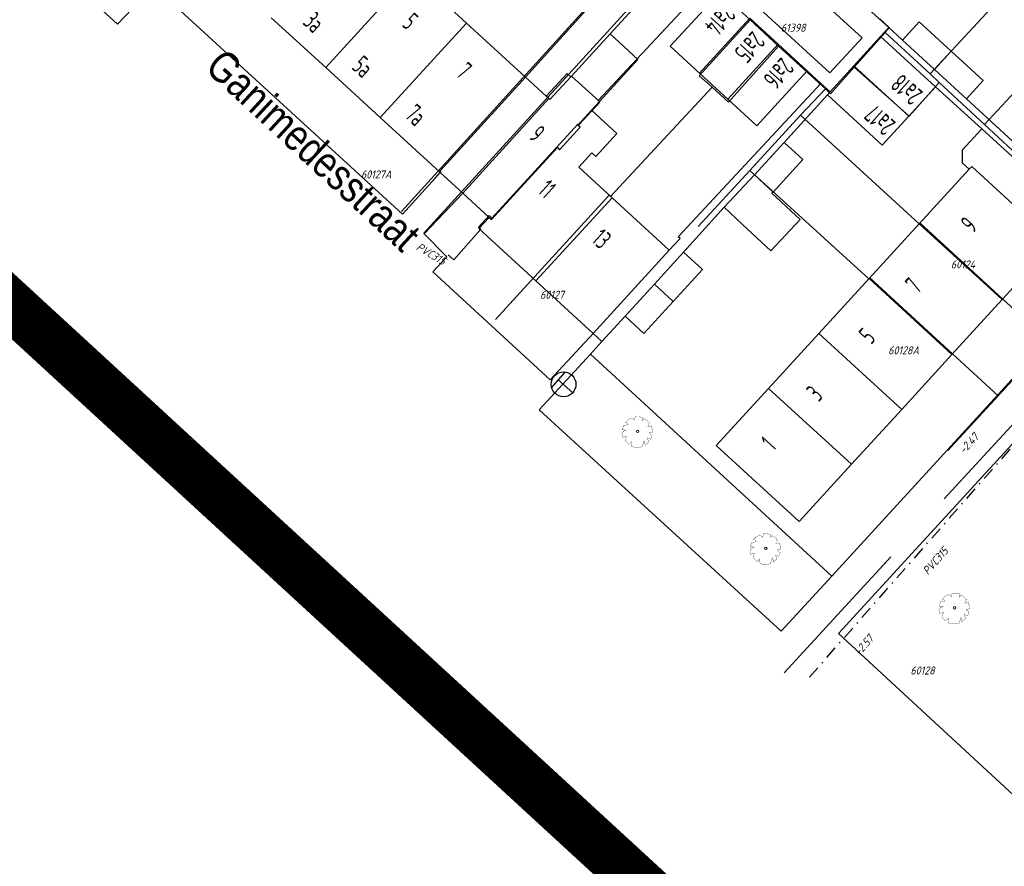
# Model space of a CAD drawing. Header units: metres. Extents: x 111546 to 149831, y 498798 to 507863.
# Tile 151 of 256: x 111765 to 111845, y 501425 to 501493. Entities that reach past the tile are written whole.
import ezdxf
from ezdxf.enums import TextEntityAlignment as Align

# ---------------------------------------------------------------- set-up
doc = ezdxf.new("R2010")
doc.units = ezdxf.units.M
for name, pattern in [('DASHDOT', [25.4, 12.7, -6.35, 0, -6.35]), ('DASHED', [19.05, 12.7, -6.35]), ('HIDDEN', [9.525, 6.35, -3.175])]:
    doc.linetypes.add(name, pattern=pattern)
doc.layers.add('0-kadastrale percelen', color=253, linetype='AI-KADASTRAAL', lineweight=9)
for name, color, linetype in [('000-AAA-ZZ-kader', 7, 'Continuous'), ('2-bs-Put inspectie nummer', 252, 'Continuous'), ('2-bs-Put Koppelstuk  nummer', 253, 'Continuous'), ('2-bs-Streng persleiding VW', 253, 'Continuous'), ('2-bs-Streng regenwater', 252, 'DASHDOT'), ('2-bs-Streng regenwater  bobtot', 252, 'Continuous'), ('2-bs-Streng regenwater diameter', 252, 'Continuous'), ('2-bs-Streng verb vwa', 252, 'DASHED'), ('3-vw-HV-304010-Opbreken tegels-opp', 150, 'AI-KADASTRAAL'), ('B01_HOOFDGEBOUW', 1, 'Continuous'), ('B02_BIJGEBOUW', 1, 'Continuous'), ('B03_OVEROPSTAL', 1, 'Continuous'), ('B07_TUSSENMUUR', 1, 'Continuous'), ('B17_OVERBOUW', 1, 'HIDDEN'), ('Q25_TRAFOKAST', 252, 'Continuous'), ('Q26_BOOM', 252, 'Continuous'), ('T01_MUUR', 252, 'Continuous'), ('T02_RASTER', 252, 'Continuous'), ('V02_KNTOPENVERH', 252, 'Continuous'), ('V03_KNTTEGELPAD', 252, 'Continuous'), ('Z02_HUISNUMMER', 7, 'Continuous'), ('Z06_STRAATNAAM', 7, 'Continuous')]:
    doc.layers.add(name, color=color, linetype=linetype)
doc.styles.get("Standard").update_dxf_attribs({"font": 'isocp-ie.shx'})
doc.styles.add('Zaanstad', font='ARIALN.TTF')
doc.linetypes.add('AI-KADASTRAAL', pattern='A,5.5,-2,["K",Standard,S=1.8,R=0,X=0,Y=-0.9],-2,5.5,-2,[5,NLCS.SHX,S=0.75,R=0,X=0,Y=0],-2', length=19)
pattern_1 = [(294.51638, (112010.33835, 501946.37295), (-0.2375469, -0.6359021), [0.4, -0.56]), (294.51638, (112010.27896, 501946.21397), (-0.2375469, -0.6359021), [0.16, -0.8]), (294.51638, (112010.49732, 501946.31356), (-0.2375469, -0.6359021), [0.16, -0.8])]

# ---------------------------------------------------------------- blocks, each defined once
blk = doc.blocks.new('Q26')
at = {"linetype": 'Continuous', "lineweight": 20, "const_width": 0.0225}
blk.add_lwpolyline([(0.757, 0.516), (1.237, 0.371), (1.308, -0.046), (1.235, -0.463), (0.83, -0.494), (1.061, -0.711), (0.757, -1.022), (0.565, -0.971), (0.395, -0.867), (0.404, -1.032), (0.49, -1.198), (0.163, -1.271), (-0.015, -1.136), (-0.097, -0.929), (-0.141, -1.084), (-0.112, -1.255), (-0.489, -1.131), (-0.532, -0.774), (-0.668, -0.854), (-0.707, -0.996), (-0.927, -0.766), (-1.083, -0.479), (-0.894, -0.246), (-1.181, -0.203), (-1.187, 0.104), (-1.122, 0.367), (-0.847, 0.398), (-1.04, 0.503), (-0.879, 0.749), (-0.663, 0.95), (-0.402, 0.826), (-0.388, 0.795), (-0.382, 0.942), (-0.452, 1.088), (-0.194, 1.172), (0.076, 1.199), (0.118, 1.07), (0.119, 0.935), (0.148, 0.935), (0.252, 1.031), (0.325, 1.167), (0.626, 1.059), (0.6, 0.925), (0.525, 0.78), (0.856, 0.885), (1.105, 0.593), (0.924, 0.584)], close=True, dxfattribs=at)
at = {"linetype": 'Continuous', "lineweight": 20}
blk.add_circle((0.001, -0.001), 0.0983, dxfattribs=at)
blk = doc.blocks.new('Q25')
at = {"color": 0}
for p, q in [((-0.836, 0.544), (0.836, 0.546)), ((-0.021, 0.539), (-0.027, -1.003))]:
    blk.add_line(p, q, dxfattribs=at)
blk.add_circle((0, 0), 1, dxfattribs=at)

msp = doc.modelspace()

# ---------------------------------------------------------------- hatches: boundary and pattern name
at = {"layer": '3-vw-HV-304010-Opbreken tegels-opp', "ltscale": 0.01}
h = msp.add_hatch(dxfattribs=at)
h.set_pattern_fill('GOST_GLASS', color=256, scale=0.08)
h.set_pattern_definition(pattern_1)
h.paths.add_polyline_path([(111822.124, 501494.7376), (111820.0292, 501492.4092), (111821.6186, 501490.9793), (111823.7134, 501493.3077)], flags=9)
h = msp.add_hatch(dxfattribs=at)
h.set_pattern_fill('GOST_GLASS', color=256, scale=0.08)
h.set_pattern_definition(pattern_1)
h.paths.add_polyline_path([(111787.8524, 501492.6431), (111789.2101, 501491.4026), (111790.6388, 501492.9664), (111789.2811, 501494.2069)], flags=9)
h = msp.add_hatch(dxfattribs=at)
h.set_pattern_fill('GOST_GLASS', color=256, scale=0.08)
h.set_pattern_definition(pattern_1)
h.paths.add_polyline_path([(111795.8474, 501492.4881), (111796.6936, 501491.715), (111798.1223, 501493.2788), (111797.2761, 501494.0519)], flags=9)
h = msp.add_hatch(dxfattribs=at)
h.set_pattern_fill('GOST_GLASS', color=256, scale=0.08)
h.set_pattern_definition(pattern_1)
h.paths.add_polyline_path([(111824.4654, 501492.6398), (111822.374, 501490.3448), (111824.023, 501488.842), (111826.1145, 501491.1369)], flags=9)
h = msp.add_hatch(dxfattribs=at)
h.set_pattern_fill('GOST_GLASS', color=256, scale=0.08)
h.set_pattern_definition(pattern_1)
h.paths.add_polyline_path([(111796.1322, 501485.185), (111797.467, 501483.9654), (111798.8329, 501485.4604), (111797.4981, 501486.68)], flags=8)
h.paths.add_polyline_path([(111791.7874, 501489.0481), (111793.1451, 501487.8076), (111794.5738, 501489.3714), (111793.2161, 501490.6119)], flags=8)
h.paths.add_polyline_path([(111779.3756, 501489.0021), (111796.3262, 501473.302), (111798.9631, 501476.1489), (111782.0124, 501491.849)], flags=25)
h = msp.add_hatch(dxfattribs=at)
h.set_pattern_fill('GOST_GLASS', color=256, scale=0.08)
h.set_pattern_definition(pattern_1)
h.paths.add_polyline_path([(111796.1322, 501485.185), (111797.467, 501483.9654), (111798.8329, 501485.4604), (111797.4981, 501486.68)], flags=8)
h.paths.add_polyline_path([(111791.7874, 501489.0481), (111793.1451, 501487.8076), (111794.5738, 501489.3714), (111793.2161, 501490.6119)], flags=8)
h.paths.add_polyline_path([(111779.3756, 501489.0021), (111796.3262, 501473.302), (111798.9631, 501476.1489), (111782.0124, 501491.849)], flags=25)
h = msp.add_hatch(dxfattribs=at)
h.set_pattern_fill('GOST_GLASS', color=256, scale=0.08)
h.set_pattern_definition(pattern_1)
h.paths.add_polyline_path([(111826.8329, 501490.4587), (111824.7733, 501488.1674), (111826.3634, 501486.7381), (111828.4229, 501489.0294)], flags=9)
h = msp.add_hatch(dxfattribs=at)
h.set_pattern_fill('GOST_GLASS', color=256, scale=0.08)
h.set_pattern_definition(pattern_1)
h.paths.add_polyline_path([(111800.2642, 501488.554), (111801.057, 501487.8296), (111802.4229, 501489.3246), (111801.6301, 501490.049)], flags=9)
h = msp.add_hatch(dxfattribs=at)
h.set_pattern_fill('GOST_GLASS', color=256, scale=0.08)
h.set_pattern_definition(pattern_1)
h.paths.add_polyline_path([(111838.7084, 501487.2575), (111836.4451, 501489.2764), (111835.0219, 501487.681), (111837.2852, 501485.6621)], flags=9)
h = msp.add_hatch(dxfattribs=at)
h.set_pattern_fill('GOST_GLASS', color=256, scale=0.08)
h.set_pattern_definition(pattern_1)
h.paths.add_polyline_path([(111836.5255, 501484.8103), (111834.2637, 501486.8295), (111832.8399, 501485.2346), (111835.1017, 501483.2155)], flags=9)
h = msp.add_hatch(dxfattribs=at)
h.set_pattern_fill('GOST_GLASS', color=256, scale=0.08)
h.set_pattern_definition(pattern_1)
h.paths.add_polyline_path([(111806.0331, 501483.4547), (111806.9335, 501482.6313), (111808.3745, 501484.2072), (111807.4741, 501485.0305)], flags=9)
h = msp.add_hatch(dxfattribs=at)
h.set_pattern_fill('GOST_GLASS', color=256, scale=0.08)
h.set_pattern_definition(pattern_1)
h.paths.add_polyline_path([(111806.8462, 501479.1151), (111807.8597, 501478.1883), (111809.2262, 501479.6827), (111808.2127, 501480.6095)], flags=9)
h = msp.add_hatch(dxfattribs=at)
h.set_pattern_fill('GOST_GLASS', color=256, scale=0.08)
h.set_pattern_definition(pattern_1)
h.paths.add_polyline_path([(111842.411, 501475.3861), (111843.2351, 501476.2857), (111841.6604, 501477.7281), (111840.8363, 501476.8284)], flags=9)
h = msp.add_hatch(dxfattribs=at)
h.set_pattern_fill('GOST_GLASS', color=256, scale=0.08)
h.set_pattern_definition(pattern_1)
h.paths.add_polyline_path([(111811.1053, 501475.1142), (111812.3195, 501474.004), (111813.7489, 501475.5672), (111812.5348, 501476.6774)], flags=9)
h = msp.add_hatch(dxfattribs=at)
h.set_pattern_fill('GOST_GLASS', color=256, scale=0.08)
h.set_pattern_definition(pattern_1)
h.paths.add_polyline_path([(111837.9177, 501470.6182), (111838.6431, 501471.4101), (111837.1499, 501472.7779), (111836.4244, 501471.986)], flags=9)
h = msp.add_hatch(dxfattribs=at)
h.set_pattern_fill('GOST_GLASS', color=256, scale=0.08)
h.set_pattern_definition(pattern_1)
h.paths.add_polyline_path([(111834.2245, 501466.4712), (111834.9988, 501467.3166), (111833.4368, 501468.7474), (111832.6625, 501467.902)], flags=9)
h = msp.add_hatch(dxfattribs=at)
h.set_pattern_fill('GOST_GLASS', color=256, scale=0.08)
h.set_pattern_definition(pattern_1)
h.paths.add_polyline_path([(111829.9985, 501461.8582), (111830.7728, 501462.7036), (111829.2108, 501464.1344), (111828.4365, 501463.289)], flags=9)
h = msp.add_hatch(dxfattribs=at)
h.set_pattern_fill('GOST_GLASS', color=256, scale=0.08)
h.set_pattern_definition(pattern_1)
h.paths.add_polyline_path([(111826.3057, 501457.9432), (111826.8964, 501458.588), (111825.4031, 501459.9558), (111824.8124, 501459.311)], flags=9)

# ---------------------------------------------------------------- linework, layer by layer
at = {"layer": '0-kadastrale percelen', "ltscale": 0.25}
for p, q in [((111796.249, 501477.607), (111816.671, 501500.117)), ((111818.568, 501498.355), (111798.045, 501475.852)), ((111824.344, 501493.049), (111821.054, 501496.141)), ((111826.643, 501490.938), (111824.344, 501493.049)), ((111835.244, 501492.037), (111832.751, 501489.248)), ((111838.853, 501488.689), (111835.244, 501492.037)), ((111830.421, 501487.488), (111826.643, 501490.938)), ((111839.594, 501488.002), (111838.853, 501488.689)), ((111843.24, 501484.62), (111839.594, 501488.002)), ((111830.421, 501487.488), (111828.402, 501485.369)), ((111828.402, 501485.369), (111824.336, 501480.91)), ((111847.643, 501480.535), (111843.24, 501484.62)), ((111824.336, 501480.91), (111820.176, 501476.413)), ((111848.384, 501467.203), (111844.341, 501462.784)), ((111844.341, 501462.784), (111840.298, 501458.365))]:
    msp.add_line(p, q, dxfattribs=at)
for points in [[(111838.853, 501488.689), (111847.895, 501498.459), (111847.822, 501498.527), (111856.159, 501507.541)], [(111843.24, 501484.62), (111852.309, 501494.393), (111852.236, 501494.461), (111860.556, 501503.456)], [(111800.028, 501474.116), (111800.481, 501473.719), (111802.66, 501476.201), (111802.468, 501476.364), (111803.312, 501477.287), (111803.542, 501477.067), (111810.477, 501484.651), (111810.547, 501484.589), (111812.233, 501486.434), (111812.106, 501486.548), (111821.054, 501496.141)], [(111821.292, 501487.621), (111820.256, 501488.545), (111824.344, 501493.049)], [(111834.795, 501493.143), (111835.565, 501492.439), (111835.244, 501492.037)], [(111821.292, 501487.621), (111822.611, 501486.434), (111826.643, 501490.938)], [(111832.751, 501489.248), (111830.831, 501487.099), (111830.421, 501487.488)], [(111839.594, 501488.002), (111837.175, 501485.291), (111832.751, 501489.248)], [(111803.842, 501468.931), (111812.99, 501478.935), (111813.101, 501478.834), (111821.292, 501487.621)], [(111828.402, 501485.369), (111837.975, 501476.621), (111838.043, 501476.695), (111848.384, 501467.203)], [(111824.336, 501480.91), (111833.928, 501472.204), (111833.996, 501472.278), (111844.341, 501462.784)]]:
    msp.add_lwpolyline(points, dxfattribs=at)
at = {"layer": '000-AAA-ZZ-kader', "const_width": 4}
msp.add_lwpolyline([(111997.774, 502156.8497), (112538.0225, 501660.3158), (112089.1831, 501171.9609), (111548.9346, 501668.4948)], close=True, dxfattribs=at)
msp.add_lwpolyline([(111997.774, 502156.8497), (112538.0225, 501660.3158), (112089.1831, 501171.9609), (111548.9346, 501668.4948)], close=True, dxfattribs=at)
at = {"layer": '000-AAA-ZZ-kader'}
msp.add_lwpolyline([(111997.774, 502156.8497), (112538.0225, 501660.3158), (112089.1831, 501171.9609), (111548.9346, 501668.4948)], close=True, dxfattribs=at)
at = {"layer": '2-bs-Streng regenwater', "ltscale": 0.08, "flags": 128}
msp.add_lwpolyline([(111829.131, 501440.1142), (111849.6742, 501463.4341)], dxfattribs=at)
at = {"layer": '2-bs-Streng verb vwa', "flags": 128}
msp.add_lwpolyline([(111827.1005, 501440.4605), (111849.6362, 501464.9594)], dxfattribs=at)
at = {"layer": 'B01_HOOFDGEBOUW'}
for p, q in [((111801.49, 501492.791), (111797.1, 501496.813)), ((111785.77, 501493.221), (111790.16, 501489.2)), ((111801.49, 501492.791), (111806.25, 501488.432)), ((111790.16, 501489.2), (111794.55, 501485.178)), ((111806.25, 501488.432), (111799.3645, 501480.8778)), ((111806.25, 501488.432), (111799.3645, 501480.8778)), ((111809.959, 501488.525), (111809.8933, 501488.4532)), ((111809.959, 501488.525), (111809.8933, 501488.4532)), ((111812.21, 501486.467), (111809.959, 501488.525)), ((111812.21, 501486.467), (111809.959, 501488.525)), ((111808.134, 501486.714), (111801.19, 501479.096)), ((111811.575, 501485.772), (111812.21, 501486.467)), ((111811.575, 501485.772), (111812.21, 501486.467)), ((111799.31, 501480.818), (111794.55, 501485.178)), ((111847.093, 501480.568), (111843.038, 501484.284)), ((111847.093, 501480.568), (111843.038, 501484.284)), ((111799.3645, 501480.8778), (111799.31, 501480.818)), ((111799.3645, 501480.8778), (111799.31, 501480.818)), ((111842.003, 501481.014), (111837.988, 501476.631)), ((111801.19, 501479.096), (111803.333, 501477.133)), ((111817.831, 501474.5), (111813.236, 501478.716)), ((111817.831, 501474.5), (111813.236, 501478.716)), ((111837.988, 501476.631), (111833.937, 501472.209)), ((111811.695, 501467.804), (111817.831, 501474.5)), ((111811.695, 501467.804), (111817.831, 501474.5)), ((111833.937, 501472.209), (111829.887, 501467.788)), ((111807.097, 501472.02), (111811.695, 501467.804)), ((111807.097, 501472.02), (111811.695, 501467.804)), ((111840.619, 501466.099), (111844.669, 501470.521)), ((111829.887, 501467.788), (111825.836, 501463.367)), ((111836.568, 501461.678), (111840.619, 501466.099)), ((111825.836, 501463.367), (111821.619, 501458.764)), ((111832.518, 501457.257), (111836.568, 501461.678))]:
    msp.add_line(p, q, dxfattribs=at)
for points in [[(111809.8933, 501488.4532), (111808.22, 501486.625), (111808.134, 501486.714)], [(111809.8933, 501488.4532), (111808.22, 501486.625), (111808.134, 501486.714)], [(111813.236, 501478.716), (111810.548, 501481.183), (111811.6, 501482.333), (111811.917, 501482.043), (111813.618, 501483.903), (111811.575, 501485.772)], [(111843.038, 501484.284), (111841.449, 501482.55), (111841.449, 501481.523), (111842.003, 501481.014)], [(111843.038, 501484.284), (111841.449, 501482.55), (111841.449, 501481.523), (111842.003, 501481.014)], [(111844.669, 501470.521), (111848.888, 501475.126), (111845.202, 501478.504)], [(111803.333, 501477.133), (111802.499, 501476.237), (111807.097, 501472.02)], [(111821.619, 501458.764), (111828.299, 501452.652), (111832.518, 501457.257)]]:
    msp.add_lwpolyline(points, dxfattribs=at)
at = {"layer": 'B02_BIJGEBOUW'}
for p, q in [((111824.324, 501493.183), (111826.604, 501491.092)), ((111834.87, 501491.698), (111832.723, 501489.355)), ((111839.293, 501487.644), (111834.87, 501491.698)), ((111839.293, 501487.644), (111834.87, 501491.698)), ((111839.215, 501489.05), (111836.636, 501491.412)), ((111839.215, 501489.05), (111836.636, 501491.412)), ((111826.604, 501491.092), (111828.956, 501488.935)), ((111826.604, 501491.092), (111828.956, 501488.935)), ((111832.723, 501489.355), (111830.7943, 501487.2501)), ((111832.723, 501489.355), (111830.7943, 501487.2501)), ((111841.793, 501486.689), (111839.215, 501489.05)), ((111841.793, 501486.689), (111839.215, 501489.05)), ((111822.548, 501486.67), (111820.268, 501488.761)), ((111830.7943, 501487.2501), (111830.577, 501487.013)), ((111830.7943, 501487.2501), (111830.577, 501487.013)), ((111837.147, 501485.302), (111839.293, 501487.644)), ((111837.147, 501485.302), (111839.293, 501487.644)), ((111827.094, 501483.182), (111824.695, 501480.56)), ((111827.094, 501483.182), (111824.695, 501480.56)), ((111824.695, 501480.56), (111822.264, 501477.956)), ((111824.695, 501480.56), (111822.264, 501477.956)), ((111824.695, 501480.56), (111826.207, 501479.176)), ((111822.264, 501477.956), (111823.753, 501476.565)), ((111822.264, 501477.956), (111823.753, 501476.565)), ((111818.998, 501474.341), (111816.636, 501471.759)), ((111818.998, 501474.341), (111816.636, 501471.759)), ((111816.636, 501471.759), (111814.274, 501469.177)), ((111816.636, 501471.759), (111814.274, 501469.177))]:
    msp.add_line(p, q, dxfattribs=at)
for points in [[(111820.268, 501488.761), (111817.916, 501490.918), (111821.971, 501495.34)], [(111820.268, 501488.761), (111817.916, 501490.918), (111821.971, 501495.34)], [(111836.636, 501491.412), (111837.987, 501492.886), (111840.565, 501490.525)], [(111836.636, 501491.412), (111837.987, 501492.886), (111840.565, 501490.525)], [(111840.565, 501490.525), (111843.144, 501488.164), (111841.793, 501486.689)], [(111840.565, 501490.525), (111843.144, 501488.164), (111841.793, 501486.689)], [(111828.956, 501488.935), (111824.901, 501484.513), (111822.548, 501486.67)], [(111828.956, 501488.935), (111824.901, 501484.513), (111822.548, 501486.67)], [(111830.577, 501487.013), (111835, 501482.96), (111837.147, 501485.302)], [(111830.577, 501487.013), (111835, 501482.96), (111837.147, 501485.302)], [(111826.207, 501479.176), (111828.607, 501481.798), (111827.094, 501483.182)], [(111826.207, 501479.176), (111828.607, 501481.798), (111827.094, 501483.182)], [(111826.207, 501479.176), (111826.108, 501479.086), (111828.381, 501476.962), (111826.027, 501474.441), (111823.753, 501476.565)], [(111818.148, 501470.376), (111820.51, 501472.958), (111818.998, 501474.341)], [(111818.148, 501470.376), (111820.51, 501472.958), (111818.998, 501474.341)], [(111814.274, 501469.177), (111815.787, 501467.794), (111818.148, 501470.376)], [(111814.274, 501469.177), (111815.787, 501467.794), (111818.148, 501470.376)]]:
    msp.add_lwpolyline(points, dxfattribs=at)
at = {"layer": 'B03_OVEROPSTAL'}
msp.add_line((111809.959, 501488.525), (111813.063, 501491.92), dxfattribs=at)
msp.add_line((111809.959, 501488.525), (111813.063, 501491.92), dxfattribs=at)
msp.add_lwpolyline([(111813.063, 501491.92), (111815.314, 501489.862), (111812.21, 501486.467)], dxfattribs=at)
msp.add_lwpolyline([(111813.063, 501491.92), (111815.314, 501489.862), (111812.21, 501486.467)], dxfattribs=at)
at = {"layer": 'B07_TUSSENMUUR'}
for p, q in [((111797.1, 501496.813), (111790.16, 501489.2)), ((111801.49, 501492.791), (111794.55, 501485.178)), ((111820.268, 501488.761), (111824.324, 501493.183)), ((111826.604, 501491.092), (111822.548, 501486.67)), ((111839.215, 501489.05), (111840.565, 501490.525)), ((111837.147, 501485.302), (111832.723, 501489.355)), ((111807.097, 501472.02), (111813.236, 501478.716)), ((111837.988, 501476.631), (111844.669, 501470.521)), ((111833.937, 501472.209), (111840.619, 501466.099)), ((111818.148, 501470.376), (111816.636, 501471.759)), ((111829.887, 501467.788), (111836.568, 501461.678)), ((111825.836, 501463.367), (111832.518, 501457.257))]:
    msp.add_line(p, q, dxfattribs=at)
for points in [[(111803.333, 501477.133), (111803.517, 501476.964), (111808.821, 501482.762), (111809.005, 501482.593), (111810.654, 501484.396), (111810.469, 501484.565), (111811.575, 501485.772)], [(111845.202, 501478.504), (111842.212, 501481.242), (111842.003, 501481.014)]]:
    msp.add_lwpolyline(points, dxfattribs=at)
at = {"layer": 'B17_OVERBOUW'}
for p, q in [((111807.924, 501486.9055), (111806.25, 501488.432)), ((111807.924, 501486.9055), (111806.25, 501488.432)), ((111808.134, 501486.714), (111807.924, 501486.9055)), ((111808.134, 501486.714), (111807.924, 501486.9055)), ((111799.31, 501480.818), (111799.3755, 501480.758)), ((111799.31, 501480.818), (111799.3755, 501480.758)), ((111799.3755, 501480.758), (111801.19, 501479.096)), ((111799.3755, 501480.758), (111801.19, 501479.096))]:
    msp.add_line(p, q, dxfattribs=at)
at = {"layer": 'T01_MUUR'}
msp.add_line((111817.831, 501474.5), (111818.705, 501475.452), dxfattribs=at)
at = {"layer": 'T02_RASTER', "ltscale": 0.25}
msp.add_line((111811.488, 501466.131), (111830.9325, 501448.2495), dxfattribs=at)
msp.add_line((111811.488, 501466.131), (111830.9325, 501448.2495), dxfattribs=at)
at = {"layer": 'V02_KNTOPENVERH'}
for p, q in [((111835.521, 501492.433), (111833.054, 501494.692)), ((111835.521, 501492.433), (111833.054, 501494.692)), ((111834.87, 501491.698), (111835.521, 501492.433)), ((111834.87, 501491.698), (111835.521, 501492.433)), ((111830.0481, 501487.9341), (111828.956, 501488.935)), ((111830.0481, 501487.9341), (111828.956, 501488.935)), ((111830.7943, 501487.2501), (111830.0481, 501487.9341)), ((111830.7943, 501487.2501), (111830.0481, 501487.9341))]:
    msp.add_line(p, q, dxfattribs=at)
for points in [[(111821.9776, 501540.9443), (111800.053, 501516.882), (111830.773, 501488.773)], [(111821.9776, 501540.9443), (111800.053, 501516.882), (111830.773, 501488.773)], [(111807.259, 501516.868), (111806.602, 501516.131), (111806.533, 501516.068), (111833.37, 501491.598), (111830.773, 501488.773)], [(111807.259, 501516.868), (111806.602, 501516.131), (111806.533, 501516.068), (111833.37, 501491.598), (111830.773, 501488.773)]]:
    msp.add_lwpolyline(points, dxfattribs=at)
at = {"layer": 'V03_KNTTEGELPAD'}
for p, q in [((111816.744, 501500.065), (111806.25, 501488.432)), ((111816.744, 501500.065), (111806.25, 501488.432)), ((111813.063, 501491.92), (111818.806, 501498.203)), ((111813.063, 501491.92), (111818.806, 501498.203)), ((111835.521, 501492.433), (111836.636, 501491.412)), ((111835.521, 501492.433), (111836.636, 501491.412)), ((111843.038, 501484.284), (111839.293, 501487.644)), ((111827.094, 501483.182), (111830.577, 501487.013)), ((111845.502, 501483.291), (111841.793, 501486.689)), ((111799.4298, 501480.8182), (111799.3645, 501480.8778)), ((111799.4298, 501480.8182), (111799.3645, 501480.8778)), ((111799.3755, 501480.758), (111799.4298, 501480.8182)), ((111799.3755, 501480.758), (111799.4298, 501480.8182)), ((111822.264, 501477.956), (111818.998, 501474.341)), ((111814.274, 501469.177), (111812.415, 501467.15)), ((111849.25, 501468.239), (111830.9325, 501448.2495)), ((111849.25, 501468.239), (111830.9325, 501448.2495)), ((111811.695, 501467.804), (111812.415, 501467.15)), ((111811.695, 501467.804), (111812.415, 501467.15)), ((111812.415, 501467.15), (111811.488, 501466.131)), ((111812.415, 501467.15), (111811.488, 501466.131))]:
    msp.add_line(p, q, dxfattribs=at)
for points in [[(111775.755, 501495.235), (111773.382, 501492.7), (111755.466, 501509.061), (111757.836, 501511.528)], [(111775.755, 501495.235), (111773.382, 501492.7), (111755.466, 501509.061), (111757.836, 501511.528)], [(111796.344, 501477.404), (111778.129, 501494.067), (111781.195, 501497.412)], [(111796.344, 501477.404), (111778.129, 501494.067), (111781.195, 501497.412)], [(111807.924, 501486.9055), (111809.609, 501488.726), (111809.8933, 501488.4532)], [(111807.924, 501486.9055), (111809.609, 501488.726), (111809.8933, 501488.4532)], [(111818.705, 501475.452), (111818.565, 501475.582), (111830.0481, 501487.9341)], [(111818.705, 501475.452), (111818.565, 501475.582), (111830.0481, 501487.9341)], [(111796.344, 501477.404), (111798.994, 501480.336), (111799.3755, 501480.758)], [(111796.344, 501477.404), (111798.994, 501480.336), (111799.3755, 501480.758)], [(111811.695, 501467.804), (111808.245, 501464.073), (111798.794, 501472.751), (111799.923, 501473.971), (111798.086, 501475.82), (111801.19, 501479.096)], [(111811.695, 501467.804), (111808.245, 501464.073), (111798.794, 501472.751), (111799.923, 501473.971), (111798.086, 501475.82), (111801.19, 501479.096)], [(111830.9325, 501448.2495), (111826.868, 501443.814), (111807.3592, 501461.6423), (111811.488, 501466.131)], [(111830.9325, 501448.2495), (111826.868, 501443.814), (111807.3592, 501461.6423), (111811.488, 501466.131)]]:
    msp.add_lwpolyline(points, dxfattribs=at)
msp.add_lwpolyline([(111848.372, 501428.032), (111866.796, 501448.269), (111849.867, 501463.688), (111831.476, 501443.623)], close=True, dxfattribs=at)
msp.add_lwpolyline([(111848.372, 501428.032), (111866.796, 501448.269), (111849.867, 501463.688), (111831.476, 501443.623)], close=True, dxfattribs=at)

# ---------------------------------------------------------------- block references
at = {"layer": 'Q25_TRAFOKAST', "rotation": 48.77423639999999}
msp.add_blockref('Q25', (111809.32, 501463.696), dxfattribs=at)
msp.add_blockref('Q25', (111809.32, 501463.696), dxfattribs=at)
at = {"layer": 'Q26_BOOM', "rotation": 270}
for p in [(111815.292, 501459.909), (111815.292, 501459.909), (111825.618, 501450.485), (111825.618, 501450.485), (111840.831, 501445.703), (111840.831, 501445.703)]:
    msp.add_blockref('Q26', p, dxfattribs=at)

# ---------------------------------------------------------------- texts
at = {"layer": '2-bs-Put inspectie nummer', "oblique": 15}
for s, p in [('60127A', (111792.99, 501480.0821)), ('60124', (111840.5288, 501472.8319)), ('60127', (111807.4277, 501470.3889)), ('60128A', (111835.4804, 501465.9195)), ('60128', (111837.2667, 501440.1336))]:
    msp.add_text(s, height=0.65, dxfattribs=at).set_placement(p, align=Align.BOTTOM_LEFT)
at = {"layer": '2-bs-Put Koppelstuk  nummer', "oblique": 15}
msp.add_text('61398', height=0.65, dxfattribs=at).set_placement((111826.8274, 501491.8926), align=Align.BOTTOM_LEFT)
at = {"layer": '2-bs-Streng persleiding VW', "oblique": 15}
msp.add_text('-2.47', height=0.65, rotation=47.390089, dxfattribs=at).set_placement((111841.7365, 501457.9137), align=Align.BOTTOM_LEFT)
at = {"layer": '2-bs-Streng regenwater  bobtot', "oblique": 15}
msp.add_text('-2.57', height=0.65, rotation=48.622124, dxfattribs=at).set_placement((111833.3032, 501441.6665), align=Align.BOTTOM_LEFT)
at = {"layer": '2-bs-Streng regenwater diameter', "oblique": 15}
for rotation, p in [(328.98396, (111797.2853, 501474.4208)), (48.622124, (111838.8242, 501448.1727))]:
    msp.add_text('PVC315', height=0.65, rotation=rotation, dxfattribs=at).set_placement(p, align=Align.BOTTOM_LEFT)
at = {"layer": 'Z02_HUISNUMMER', "linetype": 'DASHDOT'}
for s, rotation, width, p in [('3a', 317.584852, 0.664791, (111788.232, 501492.757)), ('5', 317.584852, 0.664791, (111796.227, 501492.602)), ('2a14', 228.023033, 0.66504, (111822.178, 501494.377)), ('2a15', 227.656775, 0.665112, (111824.564, 501492.215)), ('5a', 317.584852, 0.664791, (111792.167, 501489.162)), ('7', 317.584852, 0.664791, (111800.58, 501488.621)), ('2a16', 228.048663, 0.664773, (111826.887, 501490.098)), ('2a18', 138.266318, 0.665195, (111838.348, 501487.202)), ('2a17', 138.243373, 0.664897, (111836.165, 501484.755)), ('7a', 317.584852, 0.664791, (111796.448, 501485.252)), ('9', 317.55941, 0.665061, (111806.452, 501483.551)), ('11', 317.55941, 0.665061, (111807.162, 501479.182)), ('9', 47.510723, 0.665036, (111842.315, 501475.805)), ('13', 317.55941, 0.665061, (111811.485, 501475.228)), ('7', 47.510723, 0.665036, (111837.851, 501470.934)), ('5', 47.510723, 0.665036, (111834.111, 501466.851)), ('3', 47.510723, 0.665036, (111829.885, 501462.238)), ('1', 47.510723, 0.665036, (111826.239, 501458.259))]:
    msp.add_text(s, height=1.5, rotation=rotation, dxfattribs=dict(at, width=width)).set_placement(p)
at = {"layer": 'Z06_STRAATNAAM', "linetype": 'DASHDOT', "style": 'Zaanstad'}
msp.add_text('Ganimedesstraat', height=2.5, rotation=317.193235, dxfattribs=at).set_placement((111780.3185, 501489.0684))
msp.add_text('Ganimedesstraat', height=2.5, rotation=317.193235, dxfattribs=at).set_placement((111780.3185, 501489.0684))

doc.saveas('drawing.dxf')
